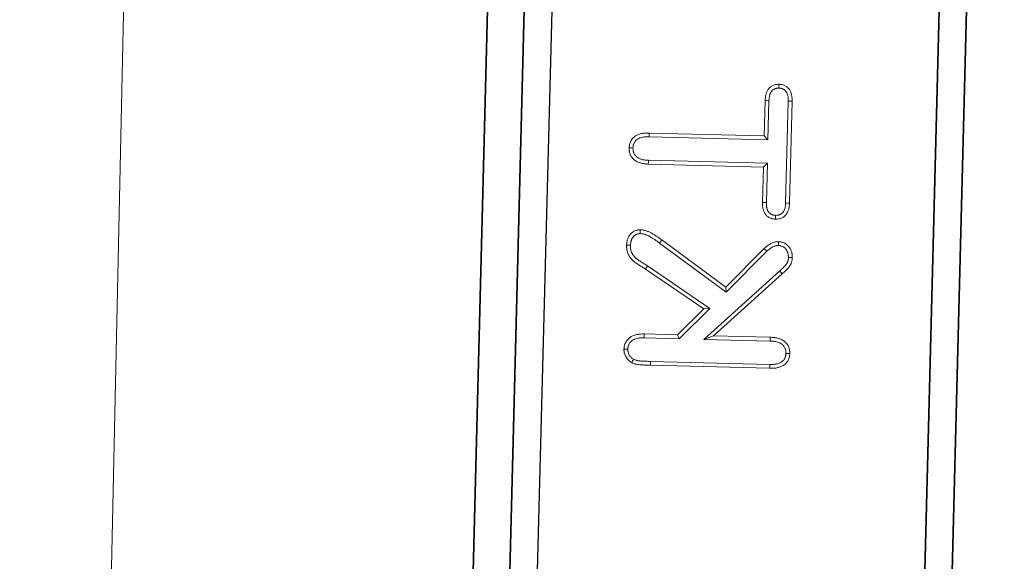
# Model space of a CAD drawing. Header units: metres. Extents: x 232680 to 233262, y 554200 to 554550.
# Tile 151 of 254: x 232760.9529 to 232761.1311, y 554475.4117 to 554475.5097. Entities that reach past the tile are written whole.
import ezdxf

# ---------------------------------------------------------------- set-up
doc = ezdxf.new("R2010")
doc.units = ezdxf.units.M
doc.linetypes.add('NLCS-HIDDEN', pattern=[4, 2, -2])
for name, color, linetype, lineweight in [('ACO constructie 035', 7, 'Continuous', 35), ('ACO tekst', 251, 'Continuous', 9), ('ACO verborgen', 251, 'NLCS-HIDDEN', 13), ('N-WE-VH-VERHARDING_ASFALT_TUSSENLAAG_1-GD', 7, 'Continuous', 25), ('N-WE-VH-VERHARDING_ASFALT_TUSSENLAAG_2-GD', 7, 'Continuous', 25)]:
    doc.layers.add(name, color=color, linetype=linetype, lineweight=lineweight)

# ---------------------------------------------------------------- blocks, each defined once
blk = doc.blocks.new('KT 500-640 (doorsnede)')
at = {"layer": 'ACO constructie 035'}
for p, q in [((1, 0), (0, 0)), ((1, -0.08), (0, -0.08)), ((1, -0.08), (0, -0.08)), ((1, -0.08661), (0, -0.08661)), ((1, -0.08661), (0, -0.08661))]:
    blk.add_line(p, q, dxfattribs=at)
at = {"layer": 'ACO tekst'}
for p, q in [((0.83334, -0.03113), (0.85178, -0.03113)), ((0.83335, -0.03182), (0.85177, -0.03182)), ((0.80831, -0.04599), (0.82103, -0.03257)), ((0.809, -0.04425), (0.82053, -0.03209)), ((0.82103, -0.03257), (0.82053, -0.03209)), ((0.80338, -0.05551), (0.80338, -0.03394)), ((0.80407, -0.0555), (0.80407, -0.03395)), ((0.80831, -0.03398), (0.80831, -0.04599)), ((0.809, -0.03397), (0.809, -0.04425)), ((0.82452, -0.03498), (0.81695, -0.04215)), ((0.825, -0.03548), (0.81786, -0.04225)), ((0.84044, -0.03531), (0.83335, -0.03531)), ((0.84044, -0.03531), (0.83975, -0.036)), ((0.84044, -0.05683), (0.84044, -0.03531)), ((0.84468, -0.03531), (0.84468, -0.05683)), ((0.84468, -0.03531), (0.84537, -0.036)), ((0.85177, -0.03531), (0.84468, -0.03531)), ((0.83975, -0.036), (0.83334, -0.036)), ((0.83975, -0.05684), (0.83975, -0.036)), ((0.84537, -0.036), (0.84537, -0.05684)), ((0.85178, -0.036), (0.84537, -0.036)), ((0.81695, -0.04215), (0.82552, -0.05444)), ((0.81695, -0.04215), (0.81786, -0.04225)), ((0.81786, -0.04225), (0.82609, -0.05404)), ((0.80831, -0.04599), (0.809, -0.04425)), ((0.81393, -0.04504), (0.80831, -0.05046)), ((0.8138, -0.04612), (0.809, -0.05075)), ((0.81393, -0.04504), (0.8138, -0.04612)), ((0.82075, -0.05686), (0.8138, -0.04612)), ((0.82134, -0.0565), (0.81393, -0.04504)), ((0.80831, -0.05046), (0.809, -0.05075)), ((0.80831, -0.05046), (0.80831, -0.05677)), ((0.809, -0.05075), (0.809, -0.05678)), ((0.82552, -0.05444), (0.82609, -0.05404)), ((0.80407, -0.0555), (0.80338, -0.05551)), ((0.82134, -0.0565), (0.82075, -0.05686))]:
    blk.add_line(p, q, dxfattribs=at)
at = {"layer": 'ACO tekst', "flags": 128}
for points in [[(0.80616, -0.03107), (0.80616, -0.03086), (0.80616, -0.03065), (0.80616, -0.03038)], [(0.82349, -0.03107), (0.82349, -0.03076), (0.8235, -0.03038)], [(0.83335, -0.03182), (0.83334, -0.03147), (0.83334, -0.03113)], [(0.85177, -0.03182), (0.85177, -0.03147), (0.85178, -0.03113)], [(0.82563, -0.03292), (0.82598, -0.03292), (0.82633, -0.03293)], [(0.85409, -0.03357), (0.85444, -0.03357), (0.85479, -0.03357)], [(0.80407, -0.03395), (0.80386, -0.03394), (0.80365, -0.03394), (0.80338, -0.03394)], [(0.80831, -0.03398), (0.80852, -0.03398), (0.80872, -0.03398), (0.809, -0.03397)], [(0.82452, -0.03498), (0.82466, -0.03513), (0.82481, -0.03528), (0.825, -0.03548)], [(0.83335, -0.03531), (0.83335, -0.03552), (0.83334, -0.03572), (0.83334, -0.036)], [(0.85177, -0.03531), (0.85177, -0.03552), (0.85178, -0.03572), (0.85178, -0.036)], [(0.80831, -0.05677), (0.80852, -0.05677), (0.80872, -0.05677), (0.809, -0.05678)], [(0.84044, -0.05683), (0.84023, -0.05683), (0.84003, -0.05683), (0.83975, -0.05684)], [(0.84468, -0.05683), (0.84489, -0.05683), (0.8451, -0.05683), (0.84537, -0.05684)], [(0.82713, -0.05797), (0.82748, -0.05798), (0.82783, -0.05798)], [(0.80616, -0.05968), (0.80616, -0.06003), (0.80616, -0.06038)], [(0.825, -0.05968), (0.825, -0.06003), (0.825, -0.06038)], [(0.84258, -0.05968), (0.84258, -0.05989), (0.84258, -0.0601), (0.84258, -0.06038)]]:
    blk.add_lwpolyline(points, dxfattribs=at)
at = {"layer": 'ACO tekst'}
for points, knots in [([(0.80338, -0.03394), (0.80338, -0.03372), (0.80339, -0.03351), (0.80341, -0.03319), (0.80342, -0.03308), (0.80345, -0.03287), (0.80347, -0.03277), (0.80352, -0.03256), (0.80354, -0.03245), (0.8036, -0.03225), (0.80363, -0.03215), (0.80371, -0.03195), (0.80375, -0.03185), (0.80385, -0.03166), (0.8039, -0.03157), (0.80402, -0.03139), (0.80409, -0.0313), (0.80423, -0.03114), (0.8043, -0.03106), (0.80446, -0.03092), (0.80455, -0.03086), (0.80472, -0.03074), (0.80482, -0.03069), (0.80501, -0.03059), (0.80511, -0.03055), (0.80531, -0.03048), (0.80542, -0.03045), (0.80557, -0.03042), (0.80563, -0.03041), (0.80573, -0.0304), (0.80578, -0.0304), (0.80594, -0.03038), (0.80605, -0.03038), (0.80616, -0.03038)], [0, 0, 0, 0, 0.125, 0.125, 0.1875, 0.1875, 0.25, 0.25, 0.3125, 0.3125, 0.375, 0.375, 0.4375, 0.4375, 0.5, 0.5, 0.5625, 0.5625, 0.625, 0.625, 0.6875, 0.6875, 0.75, 0.75, 0.8125, 0.8125, 0.875, 0.875, 0.90625, 0.90625, 0.9375, 0.9375, 1, 1, 1, 1]), ([(0.80407, -0.03395), (0.80407, -0.03374), (0.80408, -0.03354), (0.8041, -0.03326), (0.80411, -0.03317), (0.80414, -0.03299), (0.80415, -0.0329), (0.80419, -0.03272), (0.80421, -0.03263), (0.80426, -0.03245), (0.80429, -0.03237), (0.80435, -0.03221), (0.80438, -0.03214), (0.80445, -0.032), (0.80449, -0.03193), (0.80458, -0.0318), (0.80463, -0.03174), (0.80473, -0.03162), (0.80479, -0.03156), (0.8049, -0.03146), (0.80496, -0.03142), (0.80508, -0.03133), (0.80515, -0.0313), (0.80529, -0.03123), (0.80536, -0.0312), (0.80551, -0.03115), (0.80558, -0.03113), (0.80569, -0.03111), (0.80573, -0.0311), (0.80581, -0.03109), (0.80585, -0.03109), (0.80597, -0.03108), (0.80606, -0.03107), (0.80616, -0.03107)], [0.0017559, 0.0017559, 0.0017559, 0.0017559, 0.125, 0.125, 0.1875, 0.1875, 0.25, 0.25, 0.3125, 0.3125, 0.375, 0.375, 0.4375, 0.4375, 0.5, 0.5, 0.5625, 0.5625, 0.625, 0.625, 0.6875, 0.6875, 0.75, 0.75, 0.8125, 0.8125, 0.875, 0.875, 0.90625, 0.90625, 0.9375, 0.9375, 0.9945665, 0.9945665, 0.9945665, 0.9945665]), ([(0.80616, -0.03038), (0.80627, -0.03038), (0.80638, -0.03038), (0.80654, -0.0304), (0.80659, -0.0304), (0.8067, -0.03042), (0.80675, -0.03043), (0.80691, -0.03046), (0.80701, -0.03049), (0.80722, -0.03056), (0.80732, -0.0306), (0.80751, -0.0307), (0.80761, -0.03075), (0.80779, -0.03087), (0.80788, -0.03093), (0.80812, -0.03115), (0.80826, -0.03131), (0.80851, -0.03167), (0.80861, -0.03186), (0.80878, -0.03226), (0.80884, -0.03247), (0.8089, -0.03279), (0.80892, -0.03289), (0.80895, -0.03311), (0.80896, -0.03322), (0.80899, -0.03354), (0.80899, -0.03376), (0.809, -0.03397)], [0, 0, 0, 0, 0.0625, 0.0625, 0.09375, 0.09375, 0.125, 0.125, 0.1875, 0.1875, 0.25, 0.25, 0.3125, 0.3125, 0.375, 0.375, 0.5, 0.5, 0.625, 0.625, 0.75, 0.75, 0.8125, 0.8125, 0.875, 0.875, 1, 1, 1, 1]), ([(0.80616, -0.03107), (0.80626, -0.03107), (0.80635, -0.03108), (0.80647, -0.03109), (0.80651, -0.03109), (0.80659, -0.0311), (0.80663, -0.03111), (0.80674, -0.03113), (0.80681, -0.03115), (0.80696, -0.0312), (0.80704, -0.03124), (0.80719, -0.03131), (0.80726, -0.03135), (0.80738, -0.03143), (0.80744, -0.03147), (0.80762, -0.03163), (0.80773, -0.03175), (0.80791, -0.03202), (0.80799, -0.03216), (0.80812, -0.03248), (0.80817, -0.03265), (0.80822, -0.03292), (0.80824, -0.03301), (0.80826, -0.03319), (0.80827, -0.03328), (0.8083, -0.03357), (0.8083, -0.03377), (0.80831, -0.03398)], [0.0053646, 0.0053646, 0.0053646, 0.0053646, 0.0625, 0.0625, 0.09375, 0.09375, 0.125, 0.125, 0.1875, 0.1875, 0.25, 0.25, 0.3125, 0.3125, 0.375, 0.375, 0.5, 0.5, 0.625, 0.625, 0.75, 0.75, 0.8125, 0.8125, 0.875, 0.875, 0.9982572, 0.9982572, 0.9982572, 0.9982572]), ([(0.82053, -0.03209), (0.82063, -0.03198), (0.82074, -0.03188), (0.82089, -0.03172), (0.82094, -0.03167), (0.82105, -0.03156), (0.8211, -0.03151), (0.82127, -0.03136), (0.82137, -0.03126), (0.8216, -0.03106), (0.82171, -0.03097), (0.82189, -0.03084), (0.82195, -0.03079), (0.82207, -0.03071), (0.82214, -0.03067), (0.82223, -0.03062), (0.82227, -0.03061), (0.82234, -0.03058), (0.82237, -0.03056), (0.82247, -0.03052), (0.82254, -0.0305), (0.82269, -0.03046), (0.82276, -0.03045), (0.82291, -0.03042), (0.82298, -0.03041), (0.8232, -0.03038), (0.82335, -0.03038), (0.8235, -0.03038)], [0, 0, 0, 0, 0.125, 0.125, 0.1875, 0.1875, 0.25, 0.25, 0.375, 0.375, 0.5, 0.5, 0.5625, 0.5625, 0.625, 0.625, 0.65625, 0.65625, 0.6875, 0.6875, 0.75, 0.75, 0.8125, 0.8125, 0.875, 0.875, 1, 1, 1, 1]), ([(0.82103, -0.03257), (0.82113, -0.03246), (0.82123, -0.03236), (0.82138, -0.03221), (0.82143, -0.03216), (0.82153, -0.03206), (0.82158, -0.03201), (0.82173, -0.03187), (0.82184, -0.03177), (0.82205, -0.03159), (0.82215, -0.03151), (0.8223, -0.0314), (0.82234, -0.03136), (0.82244, -0.0313), (0.82248, -0.03127), (0.82254, -0.03124), (0.82256, -0.03123), (0.8226, -0.03122), (0.82262, -0.03121), (0.82269, -0.03118), (0.82274, -0.03117), (0.82286, -0.03114), (0.82291, -0.03112), (0.82302, -0.0311), (0.82308, -0.03109), (0.82323, -0.03107), (0.82335, -0.03107), (0.82349, -0.03107)], [0, 0, 0, 0, 0.125, 0.125, 0.1875, 0.1875, 0.25, 0.25, 0.375, 0.375, 0.5, 0.5, 0.5625, 0.5625, 0.625, 0.625, 0.65625, 0.65625, 0.6875, 0.6875, 0.75, 0.75, 0.8125, 0.8125, 0.875, 0.875, 0.9943064, 0.9943064, 0.9943064, 0.9943064]), ([(0.82349, -0.03107), (0.82366, -0.03107), (0.82381, -0.03108), (0.82397, -0.0311), (0.824, -0.03111), (0.82407, -0.03112), (0.8241, -0.03113), (0.8242, -0.03115), (0.82426, -0.03117), (0.8244, -0.03121), (0.82446, -0.03124), (0.82458, -0.03129), (0.82464, -0.03132), (0.82475, -0.03138), (0.8248, -0.03141), (0.82491, -0.03148), (0.82496, -0.03153), (0.82506, -0.03162), (0.82511, -0.03166), (0.8252, -0.03176), (0.82525, -0.03181), (0.82537, -0.03197), (0.82543, -0.03208), (0.82554, -0.0323), (0.82557, -0.03241), (0.82561, -0.03258), (0.82561, -0.03265), (0.82563, -0.03278), (0.82563, -0.03285), (0.82563, -0.03292)], [0.0047534, 0.0047534, 0.0047534, 0.0047534, 0.125, 0.125, 0.15625, 0.15625, 0.1875, 0.1875, 0.25, 0.25, 0.3125, 0.3125, 0.375, 0.375, 0.4375, 0.4375, 0.5, 0.5, 0.5625, 0.5625, 0.625, 0.625, 0.75, 0.75, 0.875, 0.875, 0.9375, 0.9375, 0.9897909, 0.9897909, 0.9897909, 0.9897909]), ([(0.8235, -0.03038), (0.82367, -0.03038), (0.82385, -0.03039), (0.82407, -0.03042), (0.82412, -0.03042), (0.8242, -0.03044), (0.82425, -0.03045), (0.82438, -0.03048), (0.82446, -0.0305), (0.82463, -0.03056), (0.82471, -0.03059), (0.82488, -0.03066), (0.82496, -0.0307), (0.82511, -0.03079), (0.82519, -0.03083), (0.82533, -0.03094), (0.8254, -0.03099), (0.82553, -0.03111), (0.8256, -0.03117), (0.82572, -0.0313), (0.82578, -0.03137), (0.82594, -0.03158), (0.82604, -0.03173), (0.82619, -0.03205), (0.82624, -0.03223), (0.82629, -0.03249), (0.8263, -0.03257), (0.82632, -0.03275), (0.82632, -0.03284), (0.82633, -0.03293)], [0, 0, 0, 0, 0.125, 0.125, 0.15625, 0.15625, 0.1875, 0.1875, 0.25, 0.25, 0.3125, 0.3125, 0.375, 0.375, 0.4375, 0.4375, 0.5, 0.5, 0.5625, 0.5625, 0.625, 0.625, 0.75, 0.75, 0.875, 0.875, 0.9375, 0.9375, 1, 1, 1, 1]), ([(0.83037, -0.03357), (0.83038, -0.03339), (0.83039, -0.03321), (0.83044, -0.03294), (0.83046, -0.03285), (0.83052, -0.03268), (0.83055, -0.0326), (0.83062, -0.03243), (0.83067, -0.03235), (0.83076, -0.03219), (0.83081, -0.03212), (0.83093, -0.03198), (0.83099, -0.03191), (0.83112, -0.03179), (0.8312, -0.03173), (0.83134, -0.03162), (0.83142, -0.03157), (0.83158, -0.03148), (0.83166, -0.03144), (0.83182, -0.03137), (0.83191, -0.03134), (0.83208, -0.03128), (0.83217, -0.03126), (0.83235, -0.03122), (0.83244, -0.0312), (0.83262, -0.03117), (0.83271, -0.03116), (0.83298, -0.03114), (0.83316, -0.03113), (0.83334, -0.03113)], [0, 0, 0, 0, 0.125, 0.125, 0.1875, 0.1875, 0.25, 0.25, 0.3125, 0.3125, 0.375, 0.375, 0.4375, 0.4375, 0.5, 0.5, 0.5625, 0.5625, 0.625, 0.625, 0.6875, 0.6875, 0.75, 0.75, 0.8125, 0.8125, 0.875, 0.875, 1, 1, 1, 1]), ([(0.83107, -0.03357), (0.83108, -0.0334), (0.83108, -0.03326), (0.83111, -0.0331), (0.83113, -0.03304), (0.83117, -0.03292), (0.83119, -0.03286), (0.83124, -0.03274), (0.83127, -0.03268), (0.83134, -0.03258), (0.83137, -0.03254), (0.83144, -0.03244), (0.83149, -0.0324), (0.83158, -0.03231), (0.83163, -0.03227), (0.83173, -0.0322), (0.83178, -0.03216), (0.8319, -0.0321), (0.83195, -0.03207), (0.83208, -0.03202), (0.83214, -0.03199), (0.83228, -0.03195), (0.83235, -0.03193), (0.83249, -0.03189), (0.83256, -0.03188), (0.83271, -0.03186), (0.83278, -0.03185), (0.83301, -0.03183), (0.83317, -0.03182), (0.83335, -0.03182)], [0.0074473, 0.0074473, 0.0074473, 0.0074473, 0.125, 0.125, 0.1875, 0.1875, 0.25, 0.25, 0.3125, 0.3125, 0.375, 0.375, 0.4375, 0.4375, 0.5, 0.5, 0.5625, 0.5625, 0.625, 0.625, 0.6875, 0.6875, 0.75, 0.75, 0.8125, 0.8125, 0.875, 0.875, 0.9976437, 0.9976437, 0.9976437, 0.9976437]), ([(0.85177, -0.03182), (0.85195, -0.03182), (0.85212, -0.03183), (0.85235, -0.03185), (0.85242, -0.03185), (0.85257, -0.03188), (0.85264, -0.03189), (0.85279, -0.03192), (0.85286, -0.03194), (0.853, -0.03199), (0.85307, -0.03201), (0.85319, -0.03206), (0.85325, -0.03209), (0.85335, -0.03215), (0.85341, -0.03218), (0.85351, -0.03226), (0.85356, -0.0323), (0.85366, -0.03239), (0.8537, -0.03244), (0.85378, -0.03253), (0.85381, -0.03258), (0.85388, -0.03268), (0.85391, -0.03274), (0.85396, -0.03286), (0.85399, -0.03292), (0.85403, -0.03304), (0.85404, -0.0331), (0.85406, -0.03319), (0.85406, -0.03322), (0.85407, -0.03328), (0.85408, -0.03332), (0.85408, -0.03342), (0.85409, -0.03349), (0.85409, -0.03357)], [0.0019917, 0.0019917, 0.0019917, 0.0019917, 0.125, 0.125, 0.1875, 0.1875, 0.25, 0.25, 0.3125, 0.3125, 0.375, 0.375, 0.4375, 0.4375, 0.5, 0.5, 0.5625, 0.5625, 0.625, 0.625, 0.6875, 0.6875, 0.75, 0.75, 0.8125, 0.8125, 0.875, 0.875, 0.90625, 0.90625, 0.9375, 0.9375, 0.9924284, 0.9924284, 0.9924284, 0.9924284]), ([(0.85178, -0.03113), (0.85196, -0.03113), (0.85215, -0.03113), (0.85242, -0.03116), (0.85251, -0.03117), (0.85269, -0.03119), (0.85278, -0.03121), (0.85296, -0.03125), (0.85305, -0.03128), (0.85322, -0.03133), (0.85331, -0.03136), (0.85348, -0.03143), (0.85356, -0.03147), (0.85372, -0.03156), (0.8538, -0.03161), (0.85395, -0.03172), (0.85402, -0.03178), (0.85415, -0.03191), (0.85421, -0.03197), (0.85433, -0.03211), (0.85438, -0.03219), (0.85448, -0.03234), (0.85452, -0.03242), (0.8546, -0.03259), (0.85464, -0.03268), (0.85469, -0.03285), (0.85472, -0.03294), (0.85474, -0.03307), (0.85475, -0.03312), (0.85476, -0.03321), (0.85477, -0.03325), (0.85478, -0.03339), (0.85478, -0.03348), (0.85479, -0.03357)], [0, 0, 0, 0, 0.125, 0.125, 0.1875, 0.1875, 0.25, 0.25, 0.3125, 0.3125, 0.375, 0.375, 0.4375, 0.4375, 0.5, 0.5, 0.5625, 0.5625, 0.625, 0.625, 0.6875, 0.6875, 0.75, 0.75, 0.8125, 0.8125, 0.875, 0.875, 0.90625, 0.90625, 0.9375, 0.9375, 1, 1, 1, 1]), ([(0.82563, -0.03292), (0.82562, -0.03303), (0.82562, -0.03312), (0.8256, -0.03326), (0.82559, -0.03331), (0.82557, -0.03339), (0.82557, -0.03343), (0.82553, -0.03355), (0.8255, -0.03364), (0.82542, -0.03381), (0.82538, -0.0339), (0.82528, -0.03408), (0.82522, -0.03417), (0.8251, -0.03433), (0.82504, -0.03441), (0.82484, -0.03465), (0.82469, -0.03481), (0.82452, -0.03498)], [0.0146701, 0.0146701, 0.0146701, 0.0146701, 0.125, 0.125, 0.1875, 0.1875, 0.25, 0.25, 0.375, 0.375, 0.5, 0.5, 0.625, 0.625, 0.75, 0.75, 0.9958138, 0.9958138, 0.9958138, 0.9958138]), ([(0.82633, -0.03293), (0.82632, -0.03305), (0.82631, -0.03318), (0.82628, -0.03336), (0.82627, -0.03342), (0.82625, -0.03354), (0.82624, -0.0336), (0.82619, -0.03378), (0.82614, -0.03389), (0.82605, -0.03412), (0.82599, -0.03423), (0.82587, -0.03444), (0.8258, -0.03455), (0.82566, -0.03475), (0.82558, -0.03485), (0.82535, -0.03513), (0.82517, -0.0353), (0.825, -0.03548)], [0, 0, 0, 0, 0.125, 0.125, 0.1875, 0.1875, 0.25, 0.25, 0.375, 0.375, 0.5, 0.5, 0.625, 0.625, 0.75, 0.75, 1, 1, 1, 1]), ([(0.83107, -0.03357), (0.83095, -0.03357), (0.83084, -0.03357), (0.83072, -0.03357), (0.83061, -0.03357), (0.83049, -0.03357), (0.83037, -0.03357)], [0, 0, 0, 0, 0.000693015, 0.000693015, 0.000693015, 0.00138603, 0.00138603, 0.00138603, 0.00138603]), ([(0.83334, -0.036), (0.83316, -0.036), (0.83298, -0.03599), (0.83271, -0.03597), (0.83262, -0.03596), (0.83244, -0.03593), (0.83235, -0.03591), (0.83217, -0.03587), (0.83209, -0.03585), (0.83191, -0.03579), (0.83183, -0.03576), (0.83166, -0.03569), (0.83158, -0.03566), (0.83142, -0.03557), (0.83134, -0.03552), (0.83112, -0.03536), (0.83099, -0.03523), (0.83082, -0.03502), (0.83077, -0.03495), (0.83067, -0.03479), (0.83063, -0.03471), (0.83055, -0.03455), (0.83052, -0.03446), (0.83046, -0.03429), (0.83044, -0.0342), (0.83042, -0.03407), (0.83041, -0.03403), (0.8304, -0.03394), (0.8304, -0.03389), (0.83038, -0.03376), (0.83038, -0.03366), (0.83037, -0.03357)], [0, 0, 0, 0, 0.125, 0.125, 0.1875, 0.1875, 0.25, 0.25, 0.3125, 0.3125, 0.375, 0.375, 0.4375, 0.4375, 0.5, 0.5, 0.625, 0.625, 0.6875, 0.6875, 0.75, 0.75, 0.8125, 0.8125, 0.875, 0.875, 0.90625, 0.90625, 0.9375, 0.9375, 1, 1, 1, 1]), ([(0.83335, -0.03531), (0.83317, -0.0353), (0.83301, -0.0353), (0.83278, -0.03528), (0.83271, -0.03527), (0.83256, -0.03525), (0.83249, -0.03523), (0.83235, -0.0352), (0.83228, -0.03518), (0.83213, -0.03514), (0.83207, -0.03511), (0.83194, -0.03506), (0.83189, -0.03504), (0.83178, -0.03498), (0.83173, -0.03494), (0.83158, -0.03483), (0.83149, -0.03475), (0.83138, -0.0346), (0.83134, -0.03455), (0.83127, -0.03445), (0.83124, -0.03439), (0.83119, -0.03428), (0.83117, -0.03423), (0.83113, -0.03411), (0.83112, -0.03405), (0.8311, -0.03396), (0.8311, -0.03393), (0.83109, -0.03386), (0.83109, -0.03383), (0.83108, -0.03372), (0.83107, -0.03365), (0.83107, -0.03357)], [0.001975, 0.001975, 0.001975, 0.001975, 0.125, 0.125, 0.1875, 0.1875, 0.25, 0.25, 0.3125, 0.3125, 0.375, 0.375, 0.4375, 0.4375, 0.5, 0.5, 0.625, 0.625, 0.6875, 0.6875, 0.75, 0.75, 0.8125, 0.8125, 0.875, 0.875, 0.90625, 0.90625, 0.9375, 0.9375, 0.9924172, 0.9924172, 0.9924172, 0.9924172]), ([(0.85409, -0.03357), (0.85409, -0.03365), (0.85408, -0.03372), (0.85408, -0.03383), (0.85407, -0.03386), (0.85406, -0.03393), (0.85406, -0.03396), (0.85404, -0.03405), (0.85403, -0.03411), (0.85399, -0.03422), (0.85396, -0.03428), (0.85388, -0.03445), (0.85381, -0.03455), (0.85365, -0.03475), (0.85356, -0.03483), (0.85341, -0.03494), (0.85336, -0.03498), (0.85325, -0.03503), (0.85319, -0.03506), (0.85306, -0.03511), (0.853, -0.03514), (0.85286, -0.03518), (0.85278, -0.0352), (0.85264, -0.03523), (0.85256, -0.03525), (0.85242, -0.03527), (0.85234, -0.03528), (0.85212, -0.0353), (0.85195, -0.0353), (0.85177, -0.03531)], [0.0076139, 0.0076139, 0.0076139, 0.0076139, 0.0625, 0.0625, 0.09375, 0.09375, 0.125, 0.125, 0.1875, 0.1875, 0.25, 0.25, 0.375, 0.375, 0.5, 0.5, 0.5625, 0.5625, 0.625, 0.625, 0.6875, 0.6875, 0.75, 0.75, 0.8125, 0.8125, 0.875, 0.875, 0.9979258, 0.9979258, 0.9979258, 0.9979258]), ([(0.85479, -0.03357), (0.85478, -0.03367), (0.85478, -0.03376), (0.85476, -0.03389), (0.85476, -0.03394), (0.85475, -0.03403), (0.85474, -0.03407), (0.85472, -0.03421), (0.85469, -0.0343), (0.85464, -0.03447), (0.8546, -0.03455), (0.85448, -0.0348), (0.85438, -0.03495), (0.85415, -0.03523), (0.85401, -0.03536), (0.85379, -0.03552), (0.85371, -0.03557), (0.85355, -0.03566), (0.85347, -0.0357), (0.8533, -0.03576), (0.85322, -0.03579), (0.85304, -0.03585), (0.85295, -0.03587), (0.85278, -0.03591), (0.85269, -0.03593), (0.85251, -0.03596), (0.85242, -0.03597), (0.85214, -0.03599), (0.85196, -0.036), (0.85178, -0.036)], [0, 0, 0, 0, 0.0625, 0.0625, 0.09375, 0.09375, 0.125, 0.125, 0.1875, 0.1875, 0.25, 0.25, 0.375, 0.375, 0.5, 0.5, 0.5625, 0.5625, 0.625, 0.625, 0.6875, 0.6875, 0.75, 0.75, 0.8125, 0.8125, 0.875, 0.875, 1, 1, 1, 1]), ([(0.82552, -0.05444), (0.82562, -0.05459), (0.82572, -0.05473), (0.82592, -0.05502), (0.82602, -0.05517), (0.8262, -0.05546), (0.82629, -0.05561), (0.82642, -0.05584), (0.82647, -0.05592), (0.82655, -0.05607), (0.82659, -0.05614), (0.82667, -0.05629), (0.82671, -0.05636), (0.82678, -0.05651), (0.82681, -0.05658), (0.82687, -0.05673), (0.8269, -0.0568), (0.82696, -0.05696), (0.82698, -0.05703), (0.82703, -0.05718), (0.82704, -0.05725), (0.82707, -0.05738), (0.82709, -0.05746), (0.82711, -0.0576), (0.82711, -0.05767), (0.82713, -0.05782), (0.82713, -0.0579), (0.82713, -0.05797)], [0, 0, 0, 0, 0.125, 0.125, 0.25, 0.25, 0.375, 0.375, 0.4375, 0.4375, 0.5, 0.5, 0.5625, 0.5625, 0.625, 0.625, 0.6875, 0.6875, 0.75, 0.75, 0.8125, 0.8125, 0.875, 0.875, 0.9375, 0.9375, 0.991774, 0.991774, 0.991774, 0.991774]), ([(0.82609, -0.05404), (0.82619, -0.05419), (0.82629, -0.05434), (0.8265, -0.05464), (0.8266, -0.05479), (0.82679, -0.0551), (0.82689, -0.05526), (0.82702, -0.05549), (0.82707, -0.05557), (0.82716, -0.05573), (0.8272, -0.05581), (0.82729, -0.05597), (0.82733, -0.05606), (0.82741, -0.05622), (0.82744, -0.0563), (0.82751, -0.05647), (0.82755, -0.05656), (0.82761, -0.05673), (0.82764, -0.05681), (0.82769, -0.05699), (0.82772, -0.05708), (0.82776, -0.05725), (0.82777, -0.05734), (0.8278, -0.05752), (0.82781, -0.05761), (0.82782, -0.0578), (0.82782, -0.05789), (0.82783, -0.05798)], [0, 0, 0, 0, 0.125, 0.125, 0.25, 0.25, 0.375, 0.375, 0.4375, 0.4375, 0.5, 0.5, 0.5625, 0.5625, 0.625, 0.625, 0.6875, 0.6875, 0.75, 0.75, 0.8125, 0.8125, 0.875, 0.875, 0.9375, 0.9375, 1, 1, 1, 1]), ([(0.80376, -0.05891), (0.8037, -0.05878), (0.80365, -0.05864), (0.80358, -0.05844), (0.80355, -0.05837), (0.80352, -0.05823), (0.8035, -0.05816), (0.80346, -0.05795), (0.80344, -0.05781), (0.80342, -0.05752), (0.80341, -0.05738), (0.8034, -0.05709), (0.80339, -0.05694), (0.80339, -0.05673), (0.80339, -0.05666), (0.80338, -0.05651), (0.80338, -0.05644), (0.80338, -0.05623), (0.80338, -0.05608), (0.80338, -0.05579), (0.80338, -0.05565), (0.80338, -0.05551)], [0, 0, 0, 0, 0.125, 0.125, 0.1875, 0.1875, 0.25, 0.25, 0.375, 0.375, 0.5, 0.5, 0.625, 0.625, 0.6875, 0.6875, 0.75, 0.75, 0.875, 0.875, 1, 1, 1, 1]), ([(0.80438, -0.0586), (0.80433, -0.05849), (0.80429, -0.05838), (0.80424, -0.05823), (0.80422, -0.05817), (0.80419, -0.05807), (0.80418, -0.05802), (0.80415, -0.05785), (0.80413, -0.05773), (0.80411, -0.05748), (0.8041, -0.05734), (0.80409, -0.05706), (0.80408, -0.05692), (0.80408, -0.05671), (0.80408, -0.05664), (0.80408, -0.05651), (0.80408, -0.05644), (0.80407, -0.05622), (0.80407, -0.05608), (0.80407, -0.05579), (0.80407, -0.05564), (0.80407, -0.0555)], [0.0137369, 0.0137369, 0.0137369, 0.0137369, 0.125, 0.125, 0.1875, 0.1875, 0.25, 0.25, 0.375, 0.375, 0.5, 0.5, 0.625, 0.625, 0.6875, 0.6875, 0.75, 0.75, 0.875, 0.875, 0.9989383, 0.9989383, 0.9989383, 0.9989383]), ([(0.80831, -0.05677), (0.8083, -0.05698), (0.8083, -0.05718), (0.80828, -0.05747), (0.80827, -0.05756), (0.80824, -0.05774), (0.80822, -0.05783), (0.80816, -0.05809), (0.80811, -0.05827), (0.80802, -0.05851), (0.80798, -0.05859), (0.80791, -0.05873), (0.80787, -0.05879), (0.80773, -0.05899), (0.80762, -0.05911), (0.80738, -0.05932), (0.80725, -0.0594), (0.80703, -0.05951), (0.80696, -0.05955), (0.80681, -0.0596), (0.80673, -0.05962), (0.80663, -0.05964), (0.80659, -0.05965), (0.80651, -0.05966), (0.80647, -0.05966), (0.80634, -0.05967), (0.80625, -0.05968), (0.80616, -0.05968)], [0.0015178, 0.0015178, 0.0015178, 0.0015178, 0.125, 0.125, 0.1875, 0.1875, 0.25, 0.25, 0.375, 0.375, 0.4375, 0.4375, 0.5, 0.5, 0.625, 0.625, 0.75, 0.75, 0.8125, 0.8125, 0.875, 0.875, 0.90625, 0.90625, 0.9375, 0.9375, 0.9951081, 0.9951081, 0.9951081, 0.9951081]), ([(0.809, -0.05678), (0.809, -0.05699), (0.80899, -0.05721), (0.80897, -0.05753), (0.80895, -0.05764), (0.80892, -0.05785), (0.8089, -0.05796), (0.80883, -0.05828), (0.80877, -0.05849), (0.80865, -0.05879), (0.80861, -0.05889), (0.80851, -0.05908), (0.80845, -0.05917), (0.80826, -0.05943), (0.80812, -0.0596), (0.80779, -0.05988), (0.80761, -0.06), (0.80732, -0.06014), (0.80722, -0.06019), (0.80701, -0.06026), (0.80691, -0.06029), (0.80675, -0.06032), (0.8067, -0.06033), (0.80659, -0.06035), (0.80654, -0.06035), (0.80637, -0.06037), (0.80627, -0.06037), (0.80616, -0.06038)], [0, 0, 0, 0, 0.125, 0.125, 0.1875, 0.1875, 0.25, 0.25, 0.375, 0.375, 0.4375, 0.4375, 0.5, 0.5, 0.625, 0.625, 0.75, 0.75, 0.8125, 0.8125, 0.875, 0.875, 0.90625, 0.90625, 0.9375, 0.9375, 1, 1, 1, 1]), ([(0.825, -0.06038), (0.82488, -0.06037), (0.82476, -0.06037), (0.82457, -0.06036), (0.82451, -0.06035), (0.82439, -0.06034), (0.82433, -0.06033), (0.82415, -0.0603), (0.82403, -0.06028), (0.82379, -0.06022), (0.82367, -0.06018), (0.82344, -0.06009), (0.82333, -0.06004), (0.82317, -0.05995), (0.82312, -0.05992), (0.82301, -0.05986), (0.82296, -0.05982), (0.82281, -0.05972), (0.82272, -0.05964), (0.82254, -0.05948), (0.82245, -0.05939), (0.82227, -0.05922), (0.82219, -0.05913), (0.82207, -0.05899), (0.82204, -0.05894), (0.82196, -0.05884), (0.82193, -0.05879), (0.82182, -0.05864), (0.82176, -0.05854), (0.82162, -0.05833), (0.82156, -0.05823), (0.82137, -0.05791), (0.82125, -0.0577), (0.821, -0.05728), (0.82087, -0.05707), (0.82075, -0.05686)], [0, 0, 0, 0, 0.0625, 0.0625, 0.09375, 0.09375, 0.125, 0.125, 0.1875, 0.1875, 0.25, 0.25, 0.3125, 0.3125, 0.34375, 0.34375, 0.375, 0.375, 0.4375, 0.4375, 0.5, 0.5, 0.5625, 0.5625, 0.59375, 0.59375, 0.625, 0.625, 0.6875, 0.6875, 0.75, 0.75, 0.875, 0.875, 1, 1, 1, 1]), ([(0.825, -0.05968), (0.82489, -0.05968), (0.82478, -0.05967), (0.82463, -0.05966), (0.82457, -0.05966), (0.82447, -0.05965), (0.82443, -0.05964), (0.82428, -0.05962), (0.82418, -0.0596), (0.82399, -0.05955), (0.82389, -0.05952), (0.82372, -0.05945), (0.82363, -0.05942), (0.82351, -0.05935), (0.82347, -0.05933), (0.82339, -0.05928), (0.82336, -0.05925), (0.82324, -0.05917), (0.82316, -0.05911), (0.823, -0.05897), (0.82293, -0.0589), (0.82278, -0.05875), (0.82271, -0.05867), (0.82261, -0.05855), (0.82258, -0.05851), (0.82252, -0.05843), (0.82249, -0.05839), (0.8224, -0.05826), (0.82234, -0.05817), (0.82221, -0.05797), (0.82215, -0.05787), (0.82196, -0.05756), (0.82184, -0.05735), (0.82159, -0.05693), (0.82147, -0.05672), (0.82135, -0.05651), (0.82134, -0.0565), (0.82134, -0.0565), (0.82134, -0.0565)], [0.0046404, 0.0046404, 0.0046404, 0.0046404, 0.0625, 0.0625, 0.09375, 0.09375, 0.125, 0.125, 0.1875, 0.1875, 0.25, 0.25, 0.3125, 0.3125, 0.34375, 0.34375, 0.375, 0.375, 0.4375, 0.4375, 0.5, 0.5, 0.5625, 0.5625, 0.59375, 0.59375, 0.625, 0.625, 0.6875, 0.6875, 0.75, 0.75, 0.875, 0.875, 1, 1, 1, 1.0025024, 1.0025024, 1.0025024, 1.0025024]), ([(0.84258, -0.06038), (0.84247, -0.06037), (0.84237, -0.06037), (0.84221, -0.06035), (0.84215, -0.06035), (0.84205, -0.06033), (0.84199, -0.06033), (0.84184, -0.06029), (0.84174, -0.06026), (0.84158, -0.06021), (0.84153, -0.06019), (0.84143, -0.06015), (0.84139, -0.06013), (0.84124, -0.06006), (0.84115, -0.06001), (0.84101, -0.05992), (0.84097, -0.05989), (0.84088, -0.05983), (0.84084, -0.05979), (0.84072, -0.05969), (0.84064, -0.05961), (0.8405, -0.05946), (0.84043, -0.05937), (0.84031, -0.0592), (0.84025, -0.05911), (0.84015, -0.05892), (0.8401, -0.05882), (0.84002, -0.05862), (0.83999, -0.05852), (0.83993, -0.05832), (0.8399, -0.05821), (0.83985, -0.058), (0.83983, -0.0579), (0.8398, -0.05769), (0.83979, -0.05758), (0.83976, -0.05726), (0.83975, -0.05705), (0.83975, -0.05684)], [0, 0, 0, 0, 0.0625, 0.0625, 0.09375, 0.09375, 0.125, 0.125, 0.1875, 0.1875, 0.21875, 0.21875, 0.25, 0.25, 0.3125, 0.3125, 0.34375, 0.34375, 0.375, 0.375, 0.4375, 0.4375, 0.5, 0.5, 0.5625, 0.5625, 0.625, 0.625, 0.6875, 0.6875, 0.75, 0.75, 0.8125, 0.8125, 0.875, 0.875, 1, 1, 1, 1]), ([(0.84258, -0.05968), (0.84248, -0.05968), (0.84239, -0.05967), (0.84227, -0.05966), (0.84223, -0.05966), (0.84215, -0.05965), (0.84212, -0.05964), (0.84201, -0.05962), (0.84194, -0.0596), (0.84183, -0.05956), (0.84179, -0.05955), (0.84171, -0.05951), (0.84167, -0.0595), (0.84156, -0.05944), (0.84149, -0.05941), (0.8414, -0.05935), (0.84137, -0.05932), (0.84131, -0.05928), (0.84128, -0.05926), (0.84119, -0.05918), (0.84114, -0.05913), (0.84103, -0.05901), (0.84098, -0.05895), (0.84088, -0.05882), (0.84084, -0.05875), (0.84077, -0.05862), (0.84074, -0.05855), (0.84068, -0.05839), (0.84065, -0.05831), (0.84059, -0.05813), (0.84057, -0.05804), (0.84053, -0.05786), (0.84051, -0.05778), (0.84049, -0.0576), (0.84048, -0.05751), (0.84045, -0.05724), (0.84045, -0.05704), (0.84044, -0.05683)], [0.0056704, 0.0056704, 0.0056704, 0.0056704, 0.0625, 0.0625, 0.09375, 0.09375, 0.125, 0.125, 0.1875, 0.1875, 0.21875, 0.21875, 0.25, 0.25, 0.3125, 0.3125, 0.34375, 0.34375, 0.375, 0.375, 0.4375, 0.4375, 0.5, 0.5, 0.5625, 0.5625, 0.625, 0.625, 0.6875, 0.6875, 0.75, 0.75, 0.8125, 0.8125, 0.875, 0.875, 0.99848, 0.99848, 0.99848, 0.99848]), ([(0.84468, -0.05683), (0.84468, -0.05704), (0.84467, -0.05724), (0.84465, -0.05751), (0.84464, -0.0576), (0.84462, -0.05778), (0.8446, -0.05787), (0.84454, -0.05813), (0.84449, -0.05831), (0.84437, -0.05862), (0.8443, -0.05875), (0.84412, -0.05901), (0.84401, -0.05913), (0.84384, -0.05928), (0.84378, -0.05933), (0.84365, -0.05941), (0.84358, -0.05945), (0.84344, -0.05952), (0.84337, -0.05955), (0.84322, -0.0596), (0.84315, -0.05962), (0.84304, -0.05964), (0.84301, -0.05965), (0.84293, -0.05966), (0.84289, -0.05966), (0.84276, -0.05967), (0.84267, -0.05968), (0.84258, -0.05968)], [0.0016676, 0.0016676, 0.0016676, 0.0016676, 0.125, 0.125, 0.1875, 0.1875, 0.25, 0.25, 0.375, 0.375, 0.5, 0.5, 0.625, 0.625, 0.6875, 0.6875, 0.75, 0.75, 0.8125, 0.8125, 0.875, 0.875, 0.90625, 0.90625, 0.9375, 0.9375, 0.9942984, 0.9942984, 0.9942984, 0.9942984]), ([(0.84537, -0.05684), (0.84537, -0.05705), (0.84536, -0.05726), (0.84534, -0.05758), (0.84533, -0.05769), (0.8453, -0.0579), (0.84528, -0.058), (0.84521, -0.05831), (0.84515, -0.05852), (0.845, -0.05891), (0.8449, -0.0591), (0.84465, -0.05945), (0.84451, -0.05961), (0.84427, -0.05982), (0.84418, -0.05989), (0.84401, -0.06001), (0.84391, -0.06006), (0.84372, -0.06015), (0.84362, -0.06019), (0.84342, -0.06026), (0.84332, -0.06029), (0.84316, -0.06032), (0.84311, -0.06033), (0.84301, -0.06035), (0.84295, -0.06035), (0.84279, -0.06037), (0.84269, -0.06037), (0.84258, -0.06038)], [0, 0, 0, 0, 0.125, 0.125, 0.1875, 0.1875, 0.25, 0.25, 0.375, 0.375, 0.5, 0.5, 0.625, 0.625, 0.6875, 0.6875, 0.75, 0.75, 0.8125, 0.8125, 0.875, 0.875, 0.90625, 0.90625, 0.9375, 0.9375, 1, 1, 1, 1]), ([(0.80438, -0.0586), (0.80428, -0.05866), (0.80417, -0.05871), (0.80407, -0.05876), (0.80396, -0.05881), (0.80386, -0.05886), (0.80376, -0.05891)], [0, 0, 0, 0, 0.000693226, 0.000693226, 0.000693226, 0.001386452, 0.001386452, 0.001386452, 0.001386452]), ([(0.80616, -0.05968), (0.8061, -0.05968), (0.80606, -0.05968), (0.80599, -0.05967), (0.80597, -0.05967), (0.80592, -0.05967), (0.8059, -0.05967), (0.80585, -0.05966), (0.80581, -0.05965), (0.80572, -0.05963), (0.80568, -0.05962), (0.80544, -0.05955), (0.80527, -0.05947), (0.80496, -0.05929), (0.80481, -0.05916), (0.80465, -0.059), (0.80462, -0.05896), (0.80457, -0.05889), (0.80454, -0.05886), (0.80448, -0.05877), (0.80443, -0.05869), (0.80438, -0.0586)], [0.0086442, 0.0086442, 0.0086442, 0.0086442, 0.0625, 0.0625, 0.09375, 0.09375, 0.125, 0.125, 0.1875, 0.1875, 0.25, 0.25, 0.5, 0.5, 0.75, 0.75, 0.8125, 0.8125, 0.875, 0.875, 0.9838986, 0.9838986, 0.9838986, 0.9838986]), ([(0.82713, -0.05797), (0.82713, -0.05805), (0.82712, -0.05811), (0.82712, -0.0582), (0.82711, -0.05824), (0.8271, -0.05829), (0.8271, -0.05832), (0.82708, -0.0584), (0.82707, -0.05845), (0.82703, -0.05856), (0.82701, -0.05861), (0.82695, -0.05871), (0.82692, -0.05876), (0.82685, -0.05887), (0.82681, -0.05892), (0.82669, -0.05907), (0.8266, -0.05916), (0.82641, -0.05931), (0.8263, -0.05938), (0.82613, -0.05947), (0.82608, -0.05949), (0.82596, -0.05954), (0.8259, -0.05956), (0.82578, -0.05959), (0.82571, -0.05961), (0.82558, -0.05963), (0.82551, -0.05964), (0.82531, -0.05967), (0.82516, -0.05967), (0.825, -0.05968)], [0.0086874, 0.0086874, 0.0086874, 0.0086874, 0.0625, 0.0625, 0.09375, 0.09375, 0.125, 0.125, 0.1875, 0.1875, 0.25, 0.25, 0.3125, 0.3125, 0.375, 0.375, 0.5, 0.5, 0.625, 0.625, 0.6875, 0.6875, 0.75, 0.75, 0.8125, 0.8125, 0.875, 0.875, 0.9934208, 0.9934208, 0.9934208, 0.9934208]), ([(0.82783, -0.05798), (0.82782, -0.05806), (0.82782, -0.05815), (0.8278, -0.05828), (0.8278, -0.05832), (0.82779, -0.05841), (0.82778, -0.05845), (0.82775, -0.05858), (0.82773, -0.05866), (0.82767, -0.05882), (0.82763, -0.0589), (0.82755, -0.05905), (0.82751, -0.05913), (0.82741, -0.05927), (0.82736, -0.05934), (0.8272, -0.05954), (0.82707, -0.05966), (0.82681, -0.05988), (0.82666, -0.05998), (0.82643, -0.06009), (0.82635, -0.06013), (0.82619, -0.06019), (0.82611, -0.06022), (0.82594, -0.06027), (0.82586, -0.06029), (0.82569, -0.06032), (0.8256, -0.06033), (0.82535, -0.06036), (0.82517, -0.06037), (0.825, -0.06038)], [0, 0, 0, 0, 0.0625, 0.0625, 0.09375, 0.09375, 0.125, 0.125, 0.1875, 0.1875, 0.25, 0.25, 0.3125, 0.3125, 0.375, 0.375, 0.5, 0.5, 0.625, 0.625, 0.6875, 0.6875, 0.75, 0.75, 0.8125, 0.8125, 0.875, 0.875, 1, 1, 1, 1]), ([(0.80616, -0.06038), (0.8061, -0.06037), (0.80604, -0.06037), (0.80594, -0.06037), (0.80591, -0.06036), (0.80585, -0.06036), (0.80582, -0.06035), (0.80573, -0.06034), (0.80567, -0.06033), (0.80555, -0.0603), (0.80549, -0.06029), (0.80519, -0.0602), (0.80497, -0.0601), (0.80455, -0.05984), (0.80435, -0.05969), (0.80414, -0.05946), (0.8041, -0.05942), (0.80402, -0.05932), (0.80398, -0.05927), (0.80388, -0.05912), (0.80382, -0.05902), (0.80376, -0.05891)], [0, 0, 0, 0, 0.0625, 0.0625, 0.09375, 0.09375, 0.125, 0.125, 0.1875, 0.1875, 0.25, 0.25, 0.5, 0.5, 0.75, 0.75, 0.8125, 0.8125, 0.875, 0.875, 1, 1, 1, 1])]:
    blk.add_open_spline(points, degree=3, knots=knots, dxfattribs=at)
at = {"layer": 'ACO verborgen'}
blk.add_line((1, -0.153), (0, -0.149), dxfattribs=at)

msp = doc.modelspace()

# ---------------------------------------------------------------- linework, layer by layer
at = {"layer": 'N-WE-VH-VERHARDING_ASFALT_TUSSENLAAG_1-GD', "flags": 128}
msp.add_lwpolyline([(232761.07752, 554473.88822), (232761.18809, 554478.18835), (232761.25811, 554478.18822), (232761.14754, 554473.88822)], close=True, dxfattribs=at)
at = {"layer": 'N-WE-VH-VERHARDING_ASFALT_TUSSENLAAG_2-GD', "flags": 128}
msp.add_lwpolyline([(232761.00621, 554473.83822), (232761.11935, 554478.23822), (232761.18938, 554478.23822), (232761.07623, 554473.83822)], close=True, dxfattribs=at)

# ---------------------------------------------------------------- block references
at = {"xscale": -1, "rotation": 268.5270045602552}
msp.add_blockref('KT 500-640 (doorsnede)', (232761.10188, 554474.64262), dxfattribs=at)

doc.saveas('drawing.dxf')
